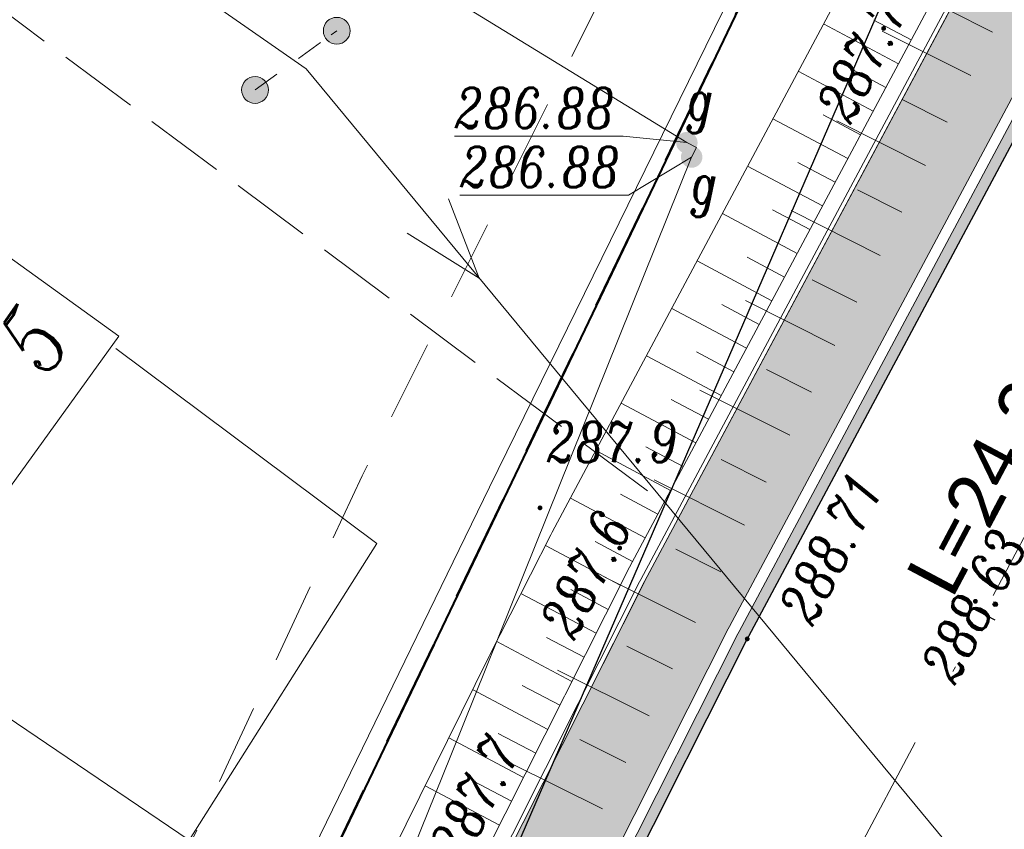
# Model space of a CAD drawing. Header units: metres. Extents: x -1 to 7476305, y 0 to 5497191.
# Tile 87 of 115: x 7475223 to 7475241, y 5497018 to 5497034. Entities that reach past the tile are written whole.
import ezdxf
from ezdxf.enums import TextEntityAlignment as Align

# ---------------------------------------------------------------- set-up
doc = ezdxf.new("R2010")
doc.units = ezdxf.units.M
for name, pattern in [('420-500', [1.5, 1, -0.5]), ('ACAD_ISO04W100', [30, 24, -3, 0, -3]), ('EGBK02-500', [2, 1.5, -0.5]), ('EGBO02-500', [2.5, 1.5, -1]), ('KTJZ01-500', [2, 1.5, -0.5]), ('slup-500', [1.75, -0.25, 0.5, -0.5, 0.5])]:
    doc.linetypes.add(name, pattern=pattern)
for name, color, linetype, lineweight, true_color in [('BUBZ01_1', 7, 'Continuous', 5, 0x0a0909), ('EGBB01', 7, 'Continuous', 5, 0x0a0909), ('EGBD03', 7, 'Continuous', 5, 0x0a0909), ('EGBK02', 7, 'Continuous', 5, 0x0a0909), ('EGBO02', 7, 'Continuous', 5, 0x0a0909), ('KTJZ01', 7, 'Continuous', 5, 0x0a0909), ('KTOK05_01', 7, 'Continuous', 5, 0x0a0909), ('RTPW01', 7, 'Continuous', 5, 0x0a0909), ('RTPW02', 7, 'Continuous', 5, 0x0a0909), ('suepnn', 7, 'Continuous', 5, 0x0a0909), ('SUPG_01', 7, 'Continuous', 5, 0x0a0909), ('SUSM04_01_E', 7, 'Continuous', 5, 0x0a0909), ('SUUS25_G', 7, 'Continuous', 5, 0x0a0909), ('UEEPA_512', 7, 'Continuous', 5, 0x0a0909)]:
    doc.layers.add(name, color=color, linetype=linetype, lineweight=lineweight, true_color=true_color)
for name, color, linetype in [('C-DROGI-KORYTARZE', 7, 'Continuous'), ('C-DROGI-PRZEKROJE', 7, 'Continuous'), ('C-DROGI-SYTUACJA', 7, 'Continuous'), ('C-DROGI-SYTUACJA-ETYKIETY', 7, 'Continuous'), ('D_Granice pasa drogowego', 30, '420-500'), ('D_Linia charakterystyczna', 10, 'Continuous'), ('D_Skarpa przy palisadach', 7, 'Continuous')]:
    doc.layers.add(name, color=color, linetype=linetype)
doc.layers.add('D_opis', color=7, linetype='Continuous', lineweight=18, plot=False)
doc.layers.add('S-1_proj_obrzeze', color=11, linetype='Continuous', lineweight=30)
doc.styles.add('! rom po 1.8mm', font='calibri.ttf', dxfattribs={"height": 0.9})
doc.styles.add('KAMIL', font='calibri.ttf', dxfattribs={"height": 0.75})
doc.styles.add('Style-ITALIC_1250', font='ITALIC_1250.shx')
doc.linetypes.add('KTOK05_01-500', pattern='A,3.75,[13,dgnlstyle-rozp_2015.shx,S=0.002778,R=0,X=0,Y=0],3.75', length=7.5)
doc.dimstyles.new('! 500', dxfattribs={"dimscale": 5, "dimtxt": 0.9, "dimasz": 0.18, "dimexe": 0.08, "dimexo": 0.04, "dimgap": 0.07, "dimtad": 1, "dimzin": 1, "dimtxsty": '! rom po 1.8mm', "dimcen": 0.09, "dimclrd": 256, "dimclre": 256, "dimclrt": 256, "dimazin": 1, "dimtfac": 1, "dimtix": 1, "dimtmove": 1, "dimatfit": 1, "dimfxl": 0.2, "dimlwd": -1, "dimlwe": -1, "dimarcsym": 0})

# ---------------------------------------------------------------- blocks, each defined once
blk = doc.blocks.new('*D107')
at = {"layer": 'D_Skarpa przy palisadach', "transparency": 16777216}
for p, q in [((7475261.652, 5497064.493), (7475239.628, 5497077.798)), ((7475202.219, 5497015.798), (7475239.616, 5497077.7)), ((7475224.163, 5497002.436), (7475202.139, 5497015.741))]:
    blk.add_line(p, q, dxfattribs=at)
at = {"layer": 'D_Skarpa przy palisadach', "lineweight": 30, "transparency": 16777216}
for points in [[(7475239.603, 5497077.708), (7475239.629, 5497077.692), (7475239.662, 5497077.777)], [(7475202.207, 5497015.805), (7475202.232, 5497015.79), (7475202.173, 5497015.721)]]:
    blk.add_solid(points, dxfattribs=at)
at = {"layer": 'Defpoints', "color": 0, "lineweight": 30, "transparency": 16777216}
for p in [(7475239.662, 5497077.777), (7475261.669, 5497064.482), (7475224.18, 5497002.426)]:
    blk.add_point(p, dxfattribs=at)
at = {"layer": 'D_Skarpa przy palisadach', "lineweight": 30, "transparency": 16777216, "insert": (7475219.717, 5497047.474), "char_height": 0.9, "attachment_point": 5, "rotation": 58.8631, "style": '! rom po 1.8mm'}
blk.add_mtext('Miejsce do wymijania sie osób ze szczególnymi potrzebami\\Pdł. 72,50m', dxfattribs=at)
blk = doc.blocks.new('*D131')
at = {"layer": 'D_opis', "transparency": 16777216}
for p, q in [((7475285.085, 5497071.614), (7475313.148, 5497052.057)), ((7475313.064, 5497052.006), (7475266.284, 5496984.879)), ((7475238.202, 5497004.339), (7475266.265, 5496984.782))]:
    blk.add_line(p, q, dxfattribs=at)
at = {"layer": 'D_opis', "lineweight": 30, "transparency": 16777216}
for points in [[(7475313.051, 5497052.014), (7475313.076, 5497051.997), (7475313.115, 5497052.08)], [(7475266.271, 5496984.888), (7475266.296, 5496984.87), (7475266.232, 5496984.805)]]:
    blk.add_solid(points, dxfattribs=at)
at = {"layer": 'Defpoints', "color": 0, "lineweight": 30, "transparency": 16777216}
for p in [(7475285.068, 5497071.625), (7475238.185, 5497004.351), (7475266.232, 5496984.805)]:
    blk.add_point(p, dxfattribs=at)
at = {"layer": 'D_opis', "lineweight": 30, "transparency": 16777216, "insert": (7475288.525, 5497019.243), "char_height": 0.9, "attachment_point": 5, "rotation": 55.1278, "style": '! rom po 1.8mm'}
blk.add_mtext('istn. chodnik do odtworzenia\\Pdł. 82,00m', dxfattribs=at)
blk = doc.blocks.new('SUUS25')
at = {"layer": 'SUUS25_G', "linetype": 'Continuous', "lineweight": 5, "true_color": 0xbebf00}
h = blk.add_hatch(color=52, dxfattribs=at)
edge = h.paths.add_edge_path()
edge.add_arc((0, 0), 0.2, 0, 360)
blk = doc.blocks.new('510')
at = {"layer": 'SUSM04_01_E', "linetype": 'Continuous', "lineweight": 13, "true_color": 0x7a7a7a}
h = blk.add_hatch(color=8, dxfattribs=at)
edge = h.paths.add_edge_path()
edge.add_arc((0, 0), 0.25, 0, 360)
at = {"layer": 'SUSM04_01_E', "color": 18, "linetype": 'Continuous', "lineweight": 13, "true_color": 0x0a0909}
blk.add_circle((0, 0), 0.25, dxfattribs=at)
blk = doc.blocks.new('RTPW02')
at = {"layer": 'RTPW02', "linetype": 'Continuous', "lineweight": 13, "true_color": 0x0a0909}
h = blk.add_hatch(color=18, dxfattribs=at)
edge = h.paths.add_edge_path()
edge.add_arc((0, 0), 0.045, 0, 360)
blk = doc.blocks.new('RTPW01')
at = {"layer": 'RTPW01', "linetype": 'Continuous', "lineweight": 13, "true_color": 0x0a0909}
h = blk.add_hatch(color=18, dxfattribs=at)
edge = h.paths.add_edge_path()
edge.add_arc((0, 0), 0.045, 0, 360)
blk = doc.blocks.new('MDCP_klauzula')
at = {"layer": 'BUBZ01_1', "color": 252, "linetype": 'Continuous', "lineweight": 18}
for p, q in [((7475240.393, 5497033.701), (7475241.205, 5497033.292)), ((7475239.156, 5497033.316), (7475240.801, 5497032.488)), ((7475239.539, 5497032.033), (7475240.363, 5497031.618)), ((7475238.308, 5497031.646), (7475239.959, 5497030.815)), ((7475238.694, 5497030.361), (7475239.522, 5497029.944)), ((7475237.46, 5497029.975), (7475239.117, 5497029.141)), ((7475237.849, 5497028.688), (7475238.68, 5497028.271)), ((7475236.611, 5497028.304), (7475238.276, 5497027.467)), ((7475237.004, 5497027.016), (7475237.838, 5497026.597)), ((7475235.763, 5497026.634), (7475237.434, 5497025.794)), ((7475236.159, 5497025.344), (7475236.996, 5497024.923)), ((7475234.915, 5497024.963), (7475236.592, 5497024.12)), ((7475235.314, 5497023.672), (7475236.154, 5497023.25)), ((7475233.997, 5497023.155), (7475235.684, 5497022.313)), ((7475234.404, 5497021.867), (7475235.251, 5497021.445)), ((7475233.118, 5497021.425), (7475234.817, 5497020.576)), ((7475233.531, 5497020.134), (7475234.383, 5497019.708)), ((7475232.239, 5497019.694), (7475233.95, 5497018.84))]:
    blk.add_line(p, q, dxfattribs=at)
at = {"layer": 'EGBB01', "color": 252, "linetype": 'Continuous', "lineweight": 18, "flags": 128}
blk.add_lwpolyline([(7475224.953, 5497027.639), (7475216.904, 5497033.443), (7475212.788, 5497027.736), (7475220.837, 5497021.932), (7475224.953, 5497027.639)], close=True, dxfattribs=at)
at = {"layer": 'EGBD03', "color": 96, "linetype": 'Continuous', "lineweight": 30, "flags": 128}
blk.add_lwpolyline([(7475248.447, 5497051.193), (7475240.44, 5497036.82), (7475225.05, 5497001.25), (7475221.6, 5497002.67), (7475236.851, 5497034.5)], dxfattribs=at)
at = {"layer": 'EGBK02', "color": 252, "linetype": 'EGBK02-500', "lineweight": 18}
blk.add_line((7475234.791, 5497024.759), (7475212.346, 5497041.499), dxfattribs=at)
at = {"layer": 'EGBO02', "color": 252, "linetype": 'EGBO02-500', "lineweight": 18, "flags": 128}
blk.add_lwpolyline([(7475297.538, 5497103.825), (7475279.855, 5497088.323), (7475266.998, 5497076.027), (7475254.649, 5497064.001), (7475244.334, 5497052.497), (7475235.016, 5497036.119), (7475229.48, 5497025.04), (7475224.511, 5497014.388), (7475213.924, 5496993.12), (7475205.301, 5496976.039), (7475191.153, 5496949.431), (7475170.683, 5496910.712), (7475164.472, 5496899.278), (7475155.778, 5496887.844), (7475138.024, 5496865.445)], dxfattribs=at)
at = {"layer": 'KTJZ01', "color": 252, "linetype": 'KTJZ01-500', "lineweight": 18, "flags": 128}
blk.add_lwpolyline([(7474940.948, 5496678.227), (7474942.744, 5496679.768), (7474947.468, 5496684.472), (7474951.738, 5496688.783), (7474958.027, 5496695.193), (7474962.097, 5496699.235), (7474965.673, 5496702.794), (7474969.754, 5496707.034), (7474981.843, 5496719.552), (7474986.871, 5496724.456), (7474990.284, 5496728.016), (7474993.046, 5496730.57), (7474995.803, 5496733.399), (7474999.755, 5496737.308), (7475005.043, 5496742.399), (7475009.082, 5496746.263), (7475016.386, 5496752.922), (7475018.661, 5496754.834), (7475020.089, 5496756.127), (7475022.831, 5496758.571), (7475025.815, 5496761.182), (7475031.927, 5496766.616), (7475037.923, 5496771.877), (7475045.276, 5496778.075), (7475048.776, 5496780.871), (7475053.275, 5496784.409), (7475057.865, 5496787.982), (7475065.68, 5496793.821), (7475071.675, 5496798.251), (7475080.197, 5496804.617), (7475085.951, 5496808.863), (7475092.068, 5496813.415), (7475094.463, 5496815.318), (7475099.029, 5496818.877), (7475104.515, 5496823.229), (7475105.014, 5496823.868), (7475110.261, 5496828.106), (7475116.671, 5496833.487), (7475121.299, 5496837.758), (7475127.388, 5496843.57), (7475133.626, 5496849.85), (7475138.23, 5496854.845), (7475143.855, 5496861.074), (7475148.205, 5496866.026), (7475154.747, 5496873.863), (7475160.368, 5496880.935), (7475164.02, 5496885.897), (7475167.465, 5496890.774), (7475169.395, 5496893.556), (7475177.645, 5496905.781), (7475183.716, 5496915.79), (7475187.356, 5496922.37), (7475191.312, 5496929.431), (7475194.505, 5496935.684), (7475198.366, 5496943.242), (7475201.584, 5496949.716), (7475204.91, 5496956.567), (7475209.898, 5496967.043), (7475214.268, 5496976.102), (7475219.085, 5496986.161), (7475221.068, 5496990.37), (7475223.563, 5496995.716), (7475227.167, 5497003.081), (7475229.52, 5497008.043), (7475233.202, 5497015.17), (7475236.644, 5497022.005), (7475242.538, 5497033.041), (7475245.538, 5497037.898), (7475247.914, 5497042.007), (7475248.707, 5497043.191), (7475252.159, 5497048.588), (7475253.518, 5497050.557), (7475256.496, 5497054.779), (7475262.407, 5497062.145), (7475264.477, 5497064.71), (7475272.511, 5497072.714), (7475276.959, 5497077.087), (7475283.019, 5497082.422), (7475288.616, 5497087.275), (7475294.096, 5497092.097)], dxfattribs=at)
at = {"layer": 'KTOK05_01', "color": 252, "linetype": 'KTOK05_01-500', "lineweight": 18, "flags": 128}
for points in [[(7475248.059, 5497073.758), (7475254.322, 5497069.092), (7475259.17, 5497065.521), (7475253.603, 5497058.734), (7475248.356, 5497052.017), (7475246.035, 5497053.691), (7475246.298, 5497052.589), (7475245.008, 5497050.458), (7475244.287, 5497048.991), (7475242.021, 5497044.781), (7475240.857, 5497043.206), (7475231.849, 5497024.826), (7475228.367, 5497017.664)], [(7475220.778, 5497021.974), (7475226.263, 5497018.26), (7475229.753, 5497023.779), (7475224.903, 5497027.409)]]:
    blk.add_lwpolyline(points, dxfattribs=at)
at = {"layer": 'suepnn', "color": 1, "linetype": 'Continuous', "lineweight": 13, "true_color": 0xfa0000, "flags": 128}
for points in [[(7475213.493, 5497043.011), (7475228.438, 5497032.611), (7475243.96, 5497013.85), (7475263.16, 5497041.58), (7475279.69, 5497059.683)], [(7475231.086, 5497030.194), (7475231.657, 5497028.72), (7475230.316, 5497029.557)]]:
    blk.add_lwpolyline(points, dxfattribs=at)
at = {"layer": 'SUPG_01', "color": 52, "linetype": 'Continuous', "lineweight": 13, "true_color": 0xbebf00, "flags": 128}
for points in [[(7475214.646, 5497044.532), (7475218.4, 5497042.034), (7475222.57, 5497039.35), (7475226.75, 5497036.62), (7475235.521, 5497031.239)], [(7475235.521, 5497031.239), (7475235.7, 5497031.15), (7475235.61, 5497030.971), (7475231.133, 5497019.838), (7475226.643, 5497008.71), (7475223.104, 5497000.476), (7475223.03, 5497000.29), (7475223.213, 5497000.21), (7475223.401, 5497000.14), (7475234.08, 5496995.14), (7475234.263, 5496995.037), (7475235.477, 5496994.352), (7475235.66, 5496994.27), (7475235.583, 5496994.085), (7475230.47, 5496983.229), (7475225.216, 5496972.441), (7475219.985, 5496961.641), (7475214.723, 5496950.856)]]:
    blk.add_lwpolyline(points, dxfattribs=at)
at = {"layer": 'SUUS25_G', "color": 52, "linetype": 'Continuous', "lineweight": 13, "true_color": 0xbebf00, "flags": 128}
for points in [[(7475235.521, 5497031.239), (7475234.334, 5497031.36), (7475234.184, 5497031.36)], [(7475235.61, 5497030.971), (7475234.433, 5497030.263), (7475234.283, 5497030.263)]]:
    blk.add_lwpolyline(points, dxfattribs=at)
at = {"layer": 'UEEPA_512', "color": 252, "linetype": 'slup-500', "lineweight": 18}
blk.add_line((7475227.49, 5497032.22), (7475229.01, 5497033.32), dxfattribs=at)
at = {"layer": 'RTPW01', "color": 252, "linetype": 'Continuous', "lineweight": 18}
for p in [(7475239.18, 5497033.364), (7475232.79, 5497024.443), (7475234.272, 5497023.696)]:
    blk.add_blockref('RTPW01', p, dxfattribs=at)
at = {"layer": 'RTPW02', "color": 252, "linetype": 'Continuous', "lineweight": 18}
for p in [(7475240.888, 5497022.705), (7475236.644, 5497022.005)]:
    blk.add_blockref('RTPW02', p, dxfattribs=at)
at = {"layer": 'SUSM04_01_E', "color": 252, "linetype": 'Continuous', "lineweight": 18}
for p in [(7475229.01, 5497033.32), (7475227.49, 5497032.22)]:
    blk.add_blockref('510', p, dxfattribs=at)
at = {"layer": 'SUUS25_G', "color": 52, "linetype": 'Continuous', "lineweight": 5, "true_color": 0xbebf00}
for p in [(7475235.521, 5497031.239), (7475235.61, 5497030.971)]:
    blk.add_blockref('SUUS25', p, dxfattribs=at)
at = {"layer": 'EGBB01', "color": 252, "linetype": 'Continuous', "lineweight": 18, "style": 'Style-ITALIC_1250', "width": 0.8}
blk.add_text('5', height=1.25, rotation=54.2059, dxfattribs=at).set_placement((7475223.872, 5497027.21), align=Align.CENTER)
at = {"layer": 'RTPW01', "color": 252, "linetype": 'Continuous', "lineweight": 18, "style": 'Style-ITALIC_1250', "width": 0.8}
for s, p in [('287.7', (7475238.564, 5497031.558)), ('287.6', (7475233.423, 5497021.957)), ('287.7', (7475231.361, 5497017.781))]:
    blk.add_text(s, height=0.75, rotation=63.0676, dxfattribs=at).set_placement(p)
blk.add_text('287.9', height=0.75, dxfattribs=at).set_placement((7475232.914, 5497025.293))
at = {"layer": 'RTPW02', "color": 252, "linetype": 'Continuous', "lineweight": 18, "style": 'Style-ITALIC_1250', "width": 0.8}
for s, p in [('288.71', (7475237.858, 5497022.218)), ('288.63', (7475240.505, 5497021.127))]:
    blk.add_text(s, height=0.75, rotation=62.6301, dxfattribs=at).set_placement(p)
at = {"layer": 'SUUS25_G', "color": 52, "linetype": 'Continuous', "lineweight": 13, "true_color": 0xbebf00, "style": 'Style-ITALIC_1250', "width": 0.8}
for p in [(7475234.184, 5497031.51), (7475234.283, 5497030.413)]:
    blk.add_text('%%u286.88%%U', height=0.75, dxfattribs=at).set_placement(p, align=Align.RIGHT)
for p in [(7475235.516, 5497031.666), (7475235.59, 5497030.107)]:
    blk.add_text('g', height=0.75, dxfattribs=at).set_placement(p)
blk = doc.blocks.new('AeccTickLine')
at = {"color": 0, "linetype": 'ByBlock', "lineweight": -2}
blk.add_line((0, 1), (0, -1), dxfattribs=at)

msp = doc.modelspace()

# ---------------------------------------------------------------- linework, layer by layer
at = {"layer": 'D_Granice pasa drogowego', "lineweight": 50, "ltscale": 2, "flags": 128}
msp.add_lwpolyline([(7474871.194, 5496602.021), (7474875.844, 5496605.985), (7474886.51, 5496614.328), (7474893.187, 5496619.551), (7474906.364, 5496629.859), (7474908.002, 5496630.38), (7474914.804, 5496638.74), (7474928.905, 5496651.777), (7474946.406, 5496669.552), (7474957.321, 5496680.639), (7474994.148, 5496718.045), (7475014.642, 5496738.841), (7475028.014, 5496750.844), (7475033.755, 5496755.998), (7475037.841, 5496759.479), (7475046.672, 5496767.002), (7475050.423, 5496770.198), (7475056.626, 5496775.2), (7475065.197, 5496781.478), (7475069.506, 5496784.668), (7475083.953, 5496795.64), (7475091.313, 5496801.229), (7475097.69, 5496806.073), (7475103.398, 5496810.407), (7475110.576, 5496816.081), (7475114.68, 5496819.326), (7475120.064, 5496824.042), (7475130.991, 5496833.37), (7475144.36, 5496846.35), (7475159.914, 5496864.742), (7475165.321, 5496871.433), (7475168.549, 5496875.377), (7475175.09, 5496884.328), (7475189.457, 5496903.989), (7475193.179, 5496911.075), (7475198.108, 5496920.456), (7475202.904, 5496929.586), (7475209.984, 5496944.676), (7475224.229, 5496974.661), (7475228.871, 5496985.456), (7475234.774, 5496999.181), (7475235.211, 5497000), (7475244.883, 5497018.143), (7475247.158, 5497021.622), (7475253.509, 5497032.362), (7475263.655, 5497046.357), (7475275.03, 5497059.7), (7475278.404, 5497063.267), (7475280.249, 5497065.127), (7475283.737, 5497068.192), (7475289.77, 5497074.68), (7475292.049, 5497076.649), (7475298.288, 5497082.039), (7475318.081, 5497097.784), (7475318.6, 5497101.12), (7475308.342, 5497109.277), (7475299.764, 5497105.915), (7475300.031, 5497102.685), (7475290.434, 5497094.878), (7475285.765, 5497091.08), (7475277.631, 5497083.259), (7475263.588, 5497069.572), (7475259.571, 5497065.54), (7475255.16, 5497060.7), (7475248.447, 5497051.193), (7475241.071, 5497040.575), (7475236.851, 5497034.5), (7475232.87, 5497026.192), (7475228.603, 5497017.286), (7475222.129, 5497003.773), (7475221.6, 5497002.67), (7475223.058, 5497002.07), (7475222.491, 5496999.056), (7475222.104, 5496998.239), (7475217.488, 5496988.479), (7475214.662, 5496982.503), (7475211.997, 5496976.871), (7475210.402, 5496973.497), (7475207.108, 5496966.534), (7475200.594, 5496952.761), (7475195.041, 5496942.357), (7475186.706, 5496926.741), (7475181.863, 5496917.665), (7475180.812, 5496915.697), (7475174.258, 5496906.159), (7475161.354, 5496887.311), (7475156.287, 5496881.059), (7475137.148, 5496857.357), (7475129.378, 5496848.794), (7475126.377, 5496845.473), (7475122.357, 5496841.906), (7475113.346, 5496833.897), (7475108.201, 5496829.327), (7475103.572, 5496825.562), (7475101.251, 5496823.675), (7475097.151, 5496820.343), (7475092.412, 5496817.061), (7475083.189, 5496810.712), (7475063.35, 5496796.429), (7475055.25, 5496790.597), (7475035.25, 5496773.04), (7475032.26, 5496770.67), (7475010.572, 5496750.962), (7475002.025, 5496743.149), (7474993.311, 5496735.182), (7474991.33, 5496733.29), (7474987.11, 5496729.262), (7474981.728, 5496724.125), (7474978.688, 5496721.224), (7474975.041, 5496717.744), (7474967.615, 5496710.352), (7474955.357, 5496698.026), (7474948.808, 5496691.442), (7474943.173, 5496685.776), (7474941.426, 5496684.019), (7474940.056, 5496682.642), (7474939.655, 5496682.287), (7474931.483, 5496675.053), (7474923.147, 5496667.674), (7474919.881, 5496664.783), (7474908.976, 5496655.13), (7474905.9, 5496652.407), (7474901.86, 5496653.48)], dxfattribs=at)

# ---------------------------------------------------------------- dimensions: what is measured, and where the dimension line sits
at = {"layer": 'D_opis', "lineweight": 30}
dim = msp.add_aligned_dim(p1=(7475285.068, 5497071.625), p2=(7475238.185, 5497004.351), distance=34.186, text='istn. chodnik do odtworzenia\\Pdł. <>m', dimstyle='! 500', override={"dimscale": 0.5}, dxfattribs=at)
dim.commit()
dim.dimension.update_dxf_attribs({"geometry": '*D131', "text_midpoint": (7475288.525, 5497019.243)})
at = {"layer": 'D_Skarpa przy palisadach', "color": 18, "lineweight": 30, "true_color": 0x000000}
dim = msp.add_aligned_dim(p1=(7475224.18, 5497002.426), p2=(7475261.669, 5497064.482), distance=25.711, text='Miejsce do wymijania sie osób ze szczególnymi potrzebami\\Pdł. <>m', dimstyle='! 500', override={"dimscale": 0.5}, dxfattribs=at)
dim.commit()
dim.dimension.update_dxf_attribs({"geometry": '*D107', "text_midpoint": (7475219.717, 5497047.474)})

# ---------------------------------------------------------------- next in the draw order: block references
at = {"layer": 'RTPW01', "color": 18, "lineweight": 30, "true_color": 0x000000}
msp.add_blockref('MDCP_klauzula', (0, 0), dxfattribs=at)

# ---------------------------------------------------------------- next in the draw order: hatches: boundary and pattern name
at = {"layer": 'C-DROGI-KORYTARZE', "linetype": 'Continuous', "lineweight": -3, "true_color": 0xfeeab9}
msp.add_hatch(color=254, dxfattribs=at).paths.add_polyline_path([(7475266.288, 5497067.079), (7475264.195, 5497064.993), (7475264.179, 5497064.977), (7475262.381, 5497062.75), (7475262.361, 5497062.725), (7475262.103, 5497062.405), (7475262.085, 5497062.383), (7475261.054, 5497061.098), (7475261.05, 5497061.093), (7475260.448, 5497060.343), (7475260.443, 5497060.336), (7475256.208, 5497055.059), (7475256.174, 5497055.017), (7475253.225, 5497050.836), (7475253.187, 5497050.782), (7475251.859, 5497048.857), (7475251.824, 5497048.807), (7475251.556, 5497048.387), (7475251.535, 5497048.355), (7475248.403, 5497043.456), (7475248.371, 5497043.409), (7475247.588, 5497042.239), (7475247.578, 5497042.225), (7475247.481, 5497042.056), (7475247.46, 5497042.019), (7475245.202, 5497038.116), (7475245.194, 5497038.102), (7475245.115, 5497037.964), (7475245.11, 5497037.956), (7475242.252, 5497033.337), (7475242.185, 5497033.229), (7475236.314, 5497022.236), (7475236.291, 5497022.193), (7475235.164, 5497019.955), (7475235.151, 5497019.93), (7475233.318, 5497016.289), (7475233.305, 5497016.264), (7475232.894, 5497015.445), (7475232.842, 5497015.344), (7475229.431, 5497008.741), (7475229.374, 5497008.632), (7475229.202, 5497008.299), (7475229.16, 5497008.217), (7475227.593, 5497004.913), (7475227.592, 5497004.911), (7475227.59, 5497004.906), (7475227.461, 5497004.635), (7475227.264, 5497004.219), (7475227.255, 5497004.199), (7475225.64, 5497004.978), (7475225.65, 5497004.998), (7475225.85, 5497005.413), (7475225.981, 5497005.682), (7475225.984, 5497005.686), (7475225.986, 5497005.689), (7475227.552, 5497008.992), (7475227.591, 5497009.076), (7475227.763, 5497009.409), (7475227.82, 5497009.518), (7475231.232, 5497016.12), (7475231.283, 5497016.222), (7475231.726, 5497017.102), (7475231.739, 5497017.127), (7475233.572, 5497020.768), (7475233.585, 5497020.793), (7475234.712, 5497023.031), (7475234.734, 5497023.075), (7475240.605, 5497034.067), (7475240.665, 5497034.18), (7475243.605, 5497038.932), (7475243.61, 5497038.94), (7475243.69, 5497039.078), (7475243.698, 5497039.092), (7475245.955, 5497042.996), (7475245.976, 5497043.032), (7475246.074, 5497043.201), (7475246.082, 5497043.216), (7475246.867, 5497044.385), (7475246.898, 5497044.433), (7475250.031, 5497049.331), (7475250.051, 5497049.363), (7475250.324, 5497049.789), (7475250.357, 5497049.841), (7475251.703, 5497051.792), (7475251.741, 5497051.847), (7475254.73, 5497056.084), (7475254.761, 5497056.128), (7475259.053, 5497061.476), (7475259.058, 5497061.483), (7475259.669, 5497062.244), (7475259.672, 5497062.249), (7475260.717, 5497063.551), (7475260.735, 5497063.573), (7475260.997, 5497063.897), (7475261.017, 5497063.922), (7475262.839, 5497066.18), (7475262.853, 5497066.197), (7475264.975, 5497068.311), (7475266.288, 5497067.079)], flags=0)
at = {"layer": 'C-DROGI-PRZEKROJE', "linetype": 'Continuous', "lineweight": -3}
msp.add_hatch(color=5, dxfattribs=at).paths.add_polyline_path([(7475266.58, 5497066.805), (7475264.492, 5497064.725), (7475264.477, 5497064.71), (7475262.685, 5497062.489), (7475262.664, 5497062.464), (7475262.407, 5497062.145), (7475262.389, 5497062.123), (7475261.361, 5497060.842), (7475261.358, 5497060.838), (7475260.757, 5497060.089), (7475260.752, 5497060.082), (7475256.53, 5497054.821), (7475256.496, 5497054.779), (7475253.556, 5497050.611), (7475253.518, 5497050.557), (7475252.194, 5497048.638), (7475252.159, 5497048.588), (7475251.891, 5497048.169), (7475251.871, 5497048.137), (7475248.739, 5497043.239), (7475248.707, 5497043.191), (7475247.923, 5497042.021), (7475247.914, 5497042.007), (7475247.817, 5497041.838), (7475247.795, 5497041.802), (7475245.538, 5497037.898), (7475245.53, 5497037.884), (7475245.45, 5497037.746), (7475245.445, 5497037.738), (7475242.605, 5497033.15), (7475242.538, 5497033.041), (7475236.667, 5497022.049), (7475236.644, 5497022.005), (7475235.517, 5497019.767), (7475235.504, 5497019.742), (7475233.671, 5497016.102), (7475233.659, 5497016.077), (7475233.254, 5497015.271), (7475233.202, 5497015.17), (7475229.791, 5497008.568), (7475229.734, 5497008.458), (7475229.563, 5497008.125), (7475229.52, 5497008.043), (7475227.953, 5497004.739), (7475227.952, 5497004.737), (7475227.95, 5497004.732), (7475227.822, 5497004.462), (7475227.624, 5497004.045), (7475227.615, 5497004.026), (7475227.434, 5497004.113), (7475227.444, 5497004.132), (7475227.641, 5497004.549), (7475227.77, 5497004.819), (7475227.772, 5497004.824), (7475227.773, 5497004.827), (7475229.339, 5497008.13), (7475229.382, 5497008.212), (7475229.554, 5497008.545), (7475229.61, 5497008.655), (7475233.021, 5497015.257), (7475233.074, 5497015.358), (7475233.482, 5497016.171), (7475233.494, 5497016.196), (7475235.327, 5497019.836), (7475235.34, 5497019.861), (7475236.467, 5497022.099), (7475236.49, 5497022.143), (7475242.361, 5497033.135), (7475242.428, 5497033.244), (7475245.277, 5497037.847), (7475245.282, 5497037.856), (7475245.362, 5497037.993), (7475245.37, 5497038.007), (7475247.627, 5497041.911), (7475247.648, 5497041.947), (7475247.746, 5497042.116), (7475247.755, 5497042.13), (7475248.539, 5497043.3), (7475248.571, 5497043.348), (7475251.703, 5497048.246), (7475251.723, 5497048.278), (7475251.991, 5497048.698), (7475252.026, 5497048.748), (7475253.352, 5497050.67), (7475253.39, 5497050.724), (7475256.335, 5497054.898), (7475256.368, 5497054.94), (7475260.597, 5497060.209), (7475260.602, 5497060.216), (7475261.204, 5497060.966), (7475261.207, 5497060.97), (7475262.237, 5497062.253), (7475262.255, 5497062.275), (7475262.512, 5497062.595), (7475262.533, 5497062.62), (7475264.328, 5497064.844), (7475264.343, 5497064.859), (7475266.434, 5497066.942), (7475266.58, 5497066.805)], flags=0)

# ---------------------------------------------------------------- next in the draw order: linework, layer by layer
at = {"layer": 'C-DROGI-KORYTARZE', "color": 34, "linetype": 'Continuous', "lineweight": 15}
for p, q in [((7475239.459, 5497032.708, 288.917), (7475238.065, 5497033.448, 287.864)), ((7475239.695, 5497033.149, 288.92), (7475238.997, 5497033.519, 288.394)), ((7475238.988, 5497031.826, 288.91), (7475237.594, 5497032.566, 287.858)), ((7475239.224, 5497032.267, 288.913), (7475238.526, 5497032.637, 288.387)), ((7475238.753, 5497031.384, 288.907), (7475238.055, 5497031.754, 288.381)), ((7475238.517, 5497030.943, 288.904), (7475237.123, 5497031.683, 287.851)), ((7475238.281, 5497030.502, 288.9), (7475237.584, 5497030.872, 288.374)), ((7475238.046, 5497030.061, 288.897), (7475236.652, 5497030.801, 287.845)), ((7475237.575, 5497029.179, 288.891), (7475236.181, 5497029.919, 287.839)), ((7475237.81, 5497029.62, 288.894), (7475237.113, 5497029.99, 288.368)), ((7475237.104, 5497028.297, 288.884), (7475235.71, 5497029.037, 287.832)), ((7475237.339, 5497028.738, 288.888), (7475236.642, 5497029.108, 288.362)), ((7475236.633, 5497027.415, 288.878), (7475235.239, 5497028.155, 287.826)), ((7475236.868, 5497027.856, 288.881), (7475236.171, 5497028.226, 288.355)), ((7475236.397, 5497026.974, 288.875), (7475235.7, 5497027.344, 288.349)), ((7475236.162, 5497026.533, 288.871), (7475234.768, 5497027.273, 287.82)), ((7475235.926, 5497026.092, 288.868), (7475235.229, 5497026.462, 288.342)), ((7475235.69, 5497025.651, 288.865), (7475234.297, 5497026.391, 287.813)), ((7475235.455, 5497025.21, 288.862), (7475234.758, 5497025.58, 288.336)), ((7475235.219, 5497024.769, 288.859), (7475233.826, 5497025.508, 287.807)), ((7475234.748, 5497023.887, 288.852), (7475233.355, 5497024.626, 287.8)), ((7475234.984, 5497024.328, 288.855), (7475234.287, 5497024.698, 288.329)), ((7475234.283, 5497023.002, 288.847), (7475232.889, 5497023.742, 287.794)), ((7475234.513, 5497023.446, 288.849), (7475233.816, 5497023.815, 288.323)), ((7475233.833, 5497022.109, 288.842), (7475232.436, 5497022.85, 287.787)), ((7475234.058, 5497022.555, 288.844), (7475233.36, 5497022.925, 288.318)), ((7475233.608, 5497021.662, 288.839), (7475232.909, 5497022.033, 288.312)), ((7475233.383, 5497021.215, 288.837), (7475231.984, 5497021.958, 287.781)), ((7475233.159, 5497020.769, 288.835), (7475232.458, 5497021.14, 288.306)), ((7475232.934, 5497020.322, 288.832), (7475231.537, 5497021.063, 287.778)), ((7475232.709, 5497019.876, 288.83), (7475232.012, 5497020.245, 288.304)), ((7475232.484, 5497019.429, 288.827), (7475231.095, 5497020.166, 287.779)), ((7475232.259, 5497018.983, 288.825), (7475231.566, 5497019.35, 288.302)), ((7475232.034, 5497018.536, 288.822), (7475230.652, 5497019.269, 287.779))]:
    msp.add_line(p, q, dxfattribs=at)
at = {"layer": 'C-DROGI-KORYTARZE', "color": 32, "linetype": 'Continuous', "lineweight": 15}
msp.add_polyline3d([(7475238.883, 5497034.981, 287.875), (7475233.014, 5497023.988, 287.796), (7475232.991, 5497023.944, 287.796), (7475231.858, 5497021.709, 287.779), (7475231.844, 5497021.685, 287.778), (7475230.04, 5497018.029, 287.78), (7475230.029, 5497018.003, 287.781), (7475229.769, 5497016.953, 287.937), (7475229.776, 5497016.822, 287.98), (7475226.434, 5497010.187, 287.92), (7475226.356, 5497010.087, 287.919), (7475226.123, 5497009.784, 287.916), (7475226.068, 5497009.708, 287.915), (7475224.428, 5497006.44, 287.839), (7475224.426, 5497006.437, 287.839), (7475224.424, 5497006.433, 287.84), (7475224.285, 5497006.167, 287.832), (7475224.072, 5497005.759, 287.82), (7475224.061, 5497005.74, 287.82)], dxfattribs=at)
at = {"layer": 'C-DROGI-KORYTARZE', "color": 26, "linetype": 'Continuous', "lineweight": 15}
msp.add_polyline3d([(7475240.278, 5497034.241, 288.928), (7475234.407, 5497023.248, 288.847), (7475234.385, 5497023.204, 288.848), (7475233.258, 5497020.966, 288.836), (7475233.245, 5497020.941, 288.836), (7475231.412, 5497017.301, 288.816), (7475231.399, 5497017.276, 288.816), (7475230.95, 5497016.383, 288.811), (7475230.899, 5497016.281, 288.811), (7475227.486, 5497009.679, 288.699), (7475227.43, 5497009.569, 288.714), (7475227.258, 5497009.237, 288.756), (7475227.218, 5497009.153, 288.766), (7475225.652, 5497005.849, 288.746), (7475225.651, 5497005.847, 288.746), (7475225.648, 5497005.843, 288.746), (7475225.517, 5497005.573, 288.744), (7475225.316, 5497005.158, 288.742), (7475225.307, 5497005.139, 288.741)], dxfattribs=at)
at = {"layer": 'C-DROGI-PRZEKROJE', "color": 10, "linetype": 'Continuous', "lineweight": 15, "ltscale": 0.3}
for points in [[(7475245.11, 5497037.956, 288.921), (7475242.252, 5497033.337, 288.907), (7475242.185, 5497033.229, 288.906), (7475236.314, 5497022.236, 288.826), (7475236.291, 5497022.193, 288.826), (7475235.164, 5497019.955, 288.814), (7475235.151, 5497019.93, 288.814), (7475233.318, 5497016.289, 288.794), (7475233.305, 5497016.264, 288.794), (7475232.894, 5497015.445, 288.79), (7475232.842, 5497015.344, 288.789), (7475229.431, 5497008.741, 288.677), (7475229.374, 5497008.632, 288.692), (7475229.202, 5497008.299, 288.734), (7475229.16, 5497008.217, 288.744), (7475227.593, 5497004.913, 288.724), (7475227.592, 5497004.911, 288.724), (7475227.59, 5497004.906, 288.724), (7475227.461, 5497004.635, 288.722), (7475227.264, 5497004.219, 288.72), (7475227.255, 5497004.199, 288.72)], [(7475245.278, 5497037.847, 288.781), (7475242.429, 5497033.244, 288.767), (7475242.361, 5497033.135, 288.766), (7475236.491, 5497022.143, 288.686), (7475236.467, 5497022.099, 288.686), (7475235.34, 5497019.861, 288.674), (7475235.328, 5497019.836, 288.674), (7475233.495, 5497016.195, 288.654), (7475233.482, 5497016.17, 288.654), (7475233.074, 5497015.358, 288.65), (7475233.022, 5497015.257, 288.649), (7475229.611, 5497008.654, 288.537), (7475229.554, 5497008.545, 288.552), (7475229.382, 5497008.212, 288.594), (7475229.34, 5497008.13, 288.604), (7475227.773, 5497004.826, 288.584), (7475227.772, 5497004.824, 288.584), (7475227.77, 5497004.819, 288.584), (7475227.642, 5497004.549, 288.582), (7475227.444, 5497004.132, 288.58), (7475227.435, 5497004.113, 288.58)], [(7475245.445, 5497037.738, 288.801), (7475242.605, 5497033.15, 288.787), (7475242.538, 5497033.041, 288.786), (7475236.667, 5497022.049, 288.706), (7475236.644, 5497022.005, 288.706), (7475235.517, 5497019.767, 288.694), (7475235.504, 5497019.742, 288.694), (7475233.671, 5497016.102, 288.674), (7475233.659, 5497016.077, 288.674), (7475233.254, 5497015.271, 288.67), (7475233.202, 5497015.17, 288.669), (7475229.791, 5497008.568, 288.557), (7475229.734, 5497008.458, 288.572), (7475229.563, 5497008.125, 288.614), (7475229.52, 5497008.043, 288.624), (7475227.953, 5497004.739, 288.604), (7475227.952, 5497004.737, 288.604), (7475227.95, 5497004.732, 288.604), (7475227.822, 5497004.462, 288.602), (7475227.624, 5497004.045, 288.6), (7475227.615, 5497004.026, 288.6)], [(7475240.665, 5497034.18, 288.906), (7475234.734, 5497023.075, 288.826), (7475233.585, 5497020.793, 288.814), (7475231.739, 5497017.127, 288.794), (7475231.283, 5497016.222, 288.789), (7475227.82, 5497009.518, 288.692), (7475227.591, 5497009.076, 288.744), (7475225.981, 5497005.682, 288.724), (7475225.801, 5497005.436, 288.711), (7475225.484, 5497005.078, 288.605), (7475225.226, 5497004.853, 288.66), (7475225.175, 5497004.815, 288.647), (7475224.634, 5497004.503, 288.591), (7475223.705, 5497004.122, 288.512), (7475220.241, 5496997.063, 288.407)], [(7475240.605, 5497034.067, 288.942), (7475234.734, 5497023.075, 288.861), (7475234.712, 5497023.031, 288.862), (7475233.585, 5497020.793, 288.85), (7475233.572, 5497020.768, 288.85), (7475231.739, 5497017.127, 288.83), (7475231.726, 5497017.102, 288.83), (7475231.283, 5497016.222, 288.825), (7475231.232, 5497016.12, 288.825), (7475227.82, 5497009.518, 288.713), (7475227.763, 5497009.409, 288.728), (7475227.591, 5497009.076, 288.77), (7475227.552, 5497008.992, 288.78), (7475225.986, 5497005.689, 288.76), (7475225.984, 5497005.686, 288.76), (7475225.981, 5497005.682, 288.76), (7475225.85, 5497005.413, 288.758), (7475225.65, 5497004.998, 288.756), (7475225.64, 5497004.978, 288.755)]]:
    msp.add_polyline3d(points, dxfattribs=at)
at = {"layer": 'C-DROGI-PRZEKROJE', "color": 1, "linetype": 'Continuous', "lineweight": 15}
msp.add_polyline3d([(7475245.11, 5497037.956, 288.921), (7475242.252, 5497033.337, 288.907), (7475242.185, 5497033.229, 288.906), (7475236.314, 5497022.236, 288.826), (7475236.291, 5497022.193, 288.826), (7475235.164, 5497019.955, 288.814), (7475235.151, 5497019.93, 288.814), (7475233.318, 5497016.289, 288.794), (7475233.305, 5497016.264, 288.794), (7475232.894, 5497015.445, 288.79), (7475232.842, 5497015.344, 288.789), (7475229.431, 5497008.741, 288.677), (7475229.374, 5497008.632, 288.692), (7475229.202, 5497008.299, 288.734), (7475229.16, 5497008.217, 288.744), (7475227.593, 5497004.913, 288.724), (7475227.592, 5497004.911, 288.724), (7475227.59, 5497004.906, 288.724), (7475227.461, 5497004.635, 288.722), (7475227.264, 5497004.219, 288.72), (7475227.255, 5497004.199, 288.72)], dxfattribs=at)
at = {"layer": 'C-DROGI-PRZEKROJE', "color": 7, "linetype": 'Continuous', "lineweight": -3}
msp.add_polyline3d([(7475245.445, 5497037.738, 288.781), (7475242.605, 5497033.15, 288.767), (7475242.538, 5497033.041, 288.766), (7475236.667, 5497022.049, 288.686), (7475236.644, 5497022.005, 288.686), (7475235.517, 5497019.767, 288.674), (7475235.504, 5497019.742, 288.674), (7475233.671, 5497016.102, 288.654), (7475233.659, 5497016.077, 288.654), (7475233.254, 5497015.271, 288.65), (7475233.202, 5497015.17, 288.649), (7475229.791, 5497008.568, 288.537), (7475229.734, 5497008.458, 288.552), (7475229.563, 5497008.125, 288.594), (7475229.52, 5497008.043, 288.604), (7475227.953, 5497004.739, 288.584), (7475227.952, 5497004.737, 288.584), (7475227.95, 5497004.732, 288.584), (7475227.822, 5497004.462, 288.582), (7475227.624, 5497004.045, 288.58), (7475227.615, 5497004.026, 288.58)], dxfattribs=at)
at = {"layer": 'C-DROGI-SYTUACJA', "color": 1, "linetype": 'ACAD_ISO04W100', "lineweight": 15, "ltscale": 0.5, "flags": 128}
msp.add_lwpolyline([(7475254.845, 5497046.208), (7475248.193, 5497035.955), (7475236.767, 5497014.427), (7475204.581, 5496947.694), (7475194.212, 5496927.054), (7475192.33, 5496923.641)], dxfattribs=at)
at = {"layer": 'D_Linia charakterystyczna', "color": 10, "linetype": 'Continuous', "lineweight": 30}
msp.add_polyline3d([(7475299.9, 5497104.276, 0), (7475300.031, 5497102.685, 288.159), (7475290.569, 5497095.05, -0.12), (7475285.884, 5497091.239, -0.897), (7475277.734, 5497083.402, -0.486), (7475263.687, 5497069.712, 0.243), (7475259.66, 5497065.669, 0.148), (7475255.22, 5497060.798, 0.089), (7475248.488, 5497051.264, -0.343), (7475241.112, 5497040.645, -0.325), (7475236.868, 5497034.536, -0.284), (7475232.87, 5497026.192, -0.118), (7475228.603, 5497017.286, -0.219), (7475222.129, 5497003.773, -0.102), (7475221.6, 5497002.67, 0)], dxfattribs=at)
at = {"layer": 'D_Linia charakterystyczna', "color": 212, "linetype": 'Continuous', "lineweight": 40, "true_color": 0xd200d2}
msp.add_polyline3d([(7475200.594, 5496952.761, 288.142), (7475207.108, 5496966.534, 287.955), (7475210.402, 5496973.497, 288.01), (7475211.997, 5496976.871, 288.001), (7475214.662, 5496982.503, 287.991), (7475215.596, 5496984.48, 287.966), (7475217.488, 5496988.479, 287.916), (7475222.104, 5496998.239, 288.346), (7475222.491, 5496999.056, 288.352), (7475223.058, 5497002.07, 288.304), (7475222.495, 5497002.302, 288.251), (7475221.6, 5497002.67, 288.271), (7475221.908, 5497003.313, 287.816), (7475222.129, 5497003.773, 288.97), (7475222.362, 5497004.26, 0), (7475236.851, 5497034.5, 287.894)], dxfattribs=at)
at = {"layer": 'S-1_proj_obrzeze', "color": 250, "linetype": 'Continuous', "lineweight": 15}
for points in [[(7475240.534, 5497034.105, 288.942), (7475234.663, 5497023.112, 288.861), (7475234.641, 5497023.068, 288.862), (7475233.514, 5497020.83, 288.85), (7475233.502, 5497020.805, 288.85), (7475231.668, 5497017.165, 288.83), (7475231.656, 5497017.14, 288.83), (7475231.211, 5497016.257, 288.825), (7475231.16, 5497016.155, 288.825), (7475227.748, 5497009.553, 288.713), (7475227.691, 5497009.443, 288.728), (7475227.519, 5497009.111, 288.77), (7475227.48, 5497009.027, 288.78), (7475225.914, 5497005.723, 288.76), (7475225.912, 5497005.721, 288.76), (7475225.909, 5497005.717, 288.76), (7475225.778, 5497005.447, 288.758), (7475225.578, 5497005.032, 288.756), (7475225.568, 5497005.013, 288.755)], [(7475240.605, 5497034.067, 288.942), (7475234.734, 5497023.075, 288.861), (7475234.712, 5497023.031, 288.862), (7475233.585, 5497020.793, 288.85), (7475233.572, 5497020.768, 288.85), (7475231.739, 5497017.127, 288.83), (7475231.726, 5497017.102, 288.83), (7475231.283, 5497016.222, 288.825), (7475231.232, 5497016.12, 288.825), (7475227.82, 5497009.518, 288.713), (7475227.763, 5497009.409, 288.728), (7475227.591, 5497009.076, 288.77), (7475227.552, 5497008.992, 288.78), (7475225.986, 5497005.689, 288.76), (7475225.984, 5497005.686, 288.76), (7475225.981, 5497005.682, 288.76), (7475225.85, 5497005.413, 288.758), (7475225.65, 5497004.998, 288.756), (7475225.64, 5497004.978, 288.755)]]:
    msp.add_polyline3d(points, dxfattribs=at)

# ---------------------------------------------------------------- next in the draw order: block references
at = {"layer": 'C-DROGI-SYTUACJA-ETYKIETY', "color": 7, "linetype": 'Continuous', "lineweight": 30, "xscale": 0.25, "yscale": 0.25, "zscale": 0.25, "rotation": 242.0433868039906}
msp.add_blockref('AeccTickLine', (7475241.035, 5497022.468), dxfattribs=at)

# ---------------------------------------------------------------- next in the draw order: texts
at = {"layer": 'C-DROGI-SYTUACJA-ETYKIETY', "color": 7, "linetype": 'Continuous', "lineweight": -3, "insert": (7475241.928, 5497025.484), "char_height": 1, "attachment_point": 8, "rotation": 62.0434, "style": 'KAMIL'}
msp.add_mtext('L=24.37m', dxfattribs=at)

doc.saveas('drawing.dxf')
